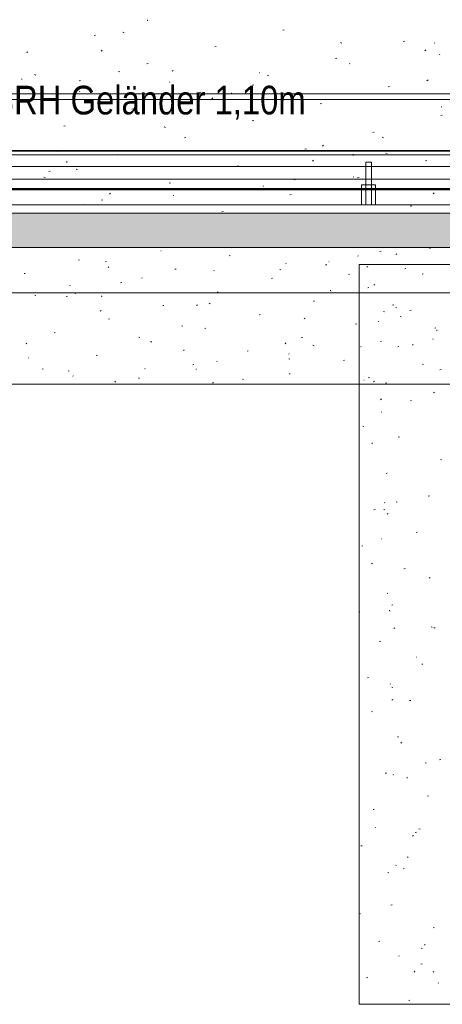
# Model space of a CAD drawing. Extents: x -743 to 300, y 62 to 1112.
# Tile 87 of 179: x -393 to -363, y 711 to 780. Entities that reach past the tile are written whole.
import ezdxf
from ezdxf.lldxf.tags import DXFTag

# ---------------------------------------------------------------- set-up
doc = ezdxf.new("R2010")
doc.units = 0
doc.layers.get('0').update_dxf_attribs({"lineweight": 13})
for name, color, linetype, lineweight, true_color in [('30 -35 Decken- 1 Konstruktion-Träger- Stahlbeton', 7, 'Continuous', 13, 0x33aa00), ('30 -36 Dächer- 1 Konstruktion', 7, 'Continuous', 35, 0x6666cc), ('30 -36 Dächer- 3 Dachbeläge', 7, 'Continuous', 15, 0x9999ff), ('30 -36 Dächer- 3 Dachbeläge Gründach', 9, 'Continuous', 9, 0x808080), ('30 -36 Dächer- 4 Dachbekleidungen', 7, 'Continuous', 9, 0xccccff), ('60- 61 allgemeine Ausstattung- 4 Terrassen', 9, 'Continuous', 9, 0x808080), ('70 -72 Beschriftung- 1 Beschriftung allgemein', 7, 'Continuous', 9, 0xff6633)]:
    doc.layers.add(name, color=color, linetype=linetype, lineweight=lineweight, true_color=true_color)
doc.layers.add('70 -71 Achsen- 1 Gebäudeachsen', color=7, linetype='STRICHPUNKT2-A06CPV7LL0', lineweight=18)
doc.styles.get("Standard").update_dxf_attribs({"font": 'ARIALN.TTF'})
tags = doc.linetypes.add('grob-A06CPV7GL0', pattern=[14, 3, -8, 3]).pattern_tags.tags
tags[8:9] = [DXFTag(74, 4), DXFTag(75, 0), DXFTag(340, '0'), DXFTag(46, 0.0), DXFTag(50, 0.0), DXFTag(44, 0.0), DXFTag(45, 0.0)]
tags[6:7] = [DXFTag(74, 4), DXFTag(75, 0), DXFTag(340, '0'), DXFTag(46, 0.0), DXFTag(50, 0.0), DXFTag(44, 0.0), DXFTag(45, 0.0)]
tags[4:5] = [DXFTag(74, 4), DXFTag(75, 0), DXFTag(340, '0'), DXFTag(46, 0.0), DXFTag(50, 0.0), DXFTag(44, 0.0), DXFTag(45, 0.0)]
tags = doc.linetypes.add('STRICHPUNKT2-A06CPV7LL0', pattern=[12.7, 6.35, -3.175, 0, -3.175]).pattern_tags.tags
tags[10:11] = [DXFTag(74, 4), DXFTag(75, 0), DXFTag(340, '0'), DXFTag(46, 0.0), DXFTag(50, 0.0), DXFTag(44, 0.0), DXFTag(45, 0.0)]
tags[8:9] = [DXFTag(74, 4), DXFTag(75, 0), DXFTag(340, '0'), DXFTag(46, 0.0), DXFTag(50, 0.0), DXFTag(44, 0.0), DXFTag(45, 0.0)]
tags[6:7] = [DXFTag(74, 4), DXFTag(75, 0), DXFTag(340, '0'), DXFTag(46, 0.0), DXFTag(50, 0.0), DXFTag(44, 0.0), DXFTag(45, 0.0)]
tags[4:5] = [DXFTag(74, 4), DXFTag(75, 0), DXFTag(340, '0'), DXFTag(46, 0.0), DXFTag(50, 0.0), DXFTag(44, 0.0), DXFTag(45, 0.0)]

# ---------------------------------------------------------------- blocks, each defined once
blk = doc.blocks.new('Referenz-A06CPV7ML0')
at = {"layer": '30 -35 Decken- 1 Konstruktion-Träger- Stahlbeton', "color": 0, "linetype": 'grob-A06CPV7GL0', "lineweight": -2, "ltscale": 0.13}
for p, q in [((-452.852, 774.512), (-308.852, 774.512)), ((-452.852, 770.912), (-308.852, 770.912))]:
    blk.add_line(p, q, dxfattribs=at)
at = {"layer": '30 -36 Dächer- 1 Konstruktion', "color": 0, "linetype": 'Continuous', "ltscale": 0.35}
blk.add_line((76.456, 770.912), (-608.852, 770.912), dxfattribs=at)
at = {"layer": '30 -36 Dächer- 1 Konstruktion', "color": 0, "lineweight": 25}
for p, q in [((-608.852, 770.912), (76.456, 770.912)), ((76.456, 770.912), (-608.852, 770.912)), ((76.456, 770.912), (-608.852, 770.912))]:
    blk.add_line(p, q, dxfattribs=at)
at = {"layer": '30 -36 Dächer- 1 Konstruktion', "color": 0, "lineweight": 5}
for p, q in [((-608.852, 770.912), (76.456, 770.912)), ((76.456, 770.912), (-608.852, 770.912)), ((76.456, 770.912), (-608.852, 770.912))]:
    blk.add_line(p, q, dxfattribs=at)
at = {"layer": '30 -36 Dächer- 1 Konstruktion', "color": 0, "lineweight": -2}
for p, q in [((-608.852, 770.912), (76.456, 770.912)), ((76.456, 770.912), (-608.852, 770.912)), ((76.456, 770.912), (-608.852, 770.912))]:
    blk.add_line(p, q, dxfattribs=at)
at = {"layer": '30 -36 Dächer- 1 Konstruktion', "color": 0}
blk.add_line((76.456, 770.912), (-608.852, 770.912), dxfattribs=at)
at = {"layer": '30 -36 Dächer- 3 Dachbeläge', "color": 0, "linetype": 'Continuous', "ltscale": 0.15}
for p, q in [((76.456, 766.512), (-606.852, 766.512)), ((-603.052, 764.112), (76.456, 764.112))]:
    blk.add_line(p, q, dxfattribs=at)
at = {"layer": '30 -36 Dächer- 3 Dachbeläge', "color": 0, "lineweight": 9}
for p, q in [((-603.052, 764.112), (76.456, 764.112)), ((-382.799, 763.878), (-382.764, 763.876)), ((-377.987, 763.529), (-377.911, 763.548)), ((-368.907, 763.503), (-368.934, 763.532)), ((-367.382, 763.832), (-367.306, 763.851)), ((-366.196, 763.655), (-366.261, 763.61)), ((-363.842, 764.022), (-363.869, 764.052)), ((-388.592, 763.226), (-388.516, 763.245)), ((-386.694, 763.134), (-386.621, 763.104)), ((-386.458, 762.749), (-386.516, 762.696)), ((-373.972, 762.984), (-373.999, 763.013)), ((-371.203, 762.88), (-371.126, 762.899)), ((-370.988, 763.099), (-370.953, 763.097)), ((-368.241, 762.769), (-368.299, 762.715)), ((-392.412, 762.273), (-392.336, 762.292)), ((-381.807, 762.577), (-381.731, 762.596)), ((-379.037, 762.464), (-379.064, 762.493)), ((-374.43, 762.559), (-374.357, 762.53)), ((-369.604, 762.236), (-369.529, 762.213)), ((-365.637, 762.603), (-365.561, 762.622)), ((-364.418, 762.231), (-364.341, 762.25)), ((-389.167, 761.425), (-389.194, 761.454)), ((-385.628, 761.624), (-385.551, 761.643)), ((-384.102, 761.945), (-384.129, 761.974)), ((-375.023, 761.928), (-374.946, 761.947)), ((-367.748, 761.509), (-367.805, 761.455)), ((-391.657, 760.759), (-391.584, 760.729)), ((-389.448, 760.672), (-389.371, 760.691)), ((-388.857, 760.893), (-388.782, 760.87)), ((-386.959, 760.641), (-386.967, 760.711)), ((-378.843, 760.975), (-378.766, 760.994)), ((-370.844, 761.033), (-370.852, 761.103)), ((-368.238, 761.278), (-368.161, 761.297)), ((-382.663, 760.023), (-382.586, 760.042)), ((-380.229, 760.074), (-380.287, 760.02)), ((-379.393, 760.184), (-379.32, 760.155)), ((-372.058, 760.326), (-371.981, 760.345)), ((-366.493, 760.049), (-366.416, 760.068)), ((-386.992, 759.673), (-387.056, 759.628)), ((-375.878, 759.374), (-375.801, 759.393)), ((-367.13, 759.609), (-367.057, 759.58)), ((-366.262, 759.88), (-366.186, 759.857)), ((-365.962, 759.256), (-365.889, 759.226)), ((-365.273, 759.677), (-365.197, 759.696)), ((-386.483, 759.07), (-386.406, 759.089)), ((-381.327, 758.591), (-381.252, 758.568)), ((-372.646, 759.139), (-372.711, 759.094)), ((-369.093, 758.724), (-369.017, 758.743)), ((-367.45, 758.893), (-367.477, 758.922)), ((-390.303, 758.118), (-390.226, 758.137)), ((-379.698, 758.421), (-379.622, 758.44)), ((-363.528, 758.447), (-363.452, 758.466)), ((-363.378, 758.259), (-363.385, 758.329)), ((-392.217, 757.379), (-392.275, 757.326)), ((-384.356, 757.809), (-384.283, 757.78)), ((-383.518, 757.469), (-383.442, 757.488)), ((-374, 757.399), (-374.057, 757.345)), ((-372.913, 757.772), (-372.837, 757.791)), ((-372.093, 757.234), (-372.02, 757.205)), ((-368.704, 757.132), (-368.73, 757.161)), ((-367.348, 757.495), (-367.272, 757.514)), ((-365.061, 757.248), (-365.068, 757.319)), ((-363.639, 757.651), (-363.665, 757.681)), ((-387.338, 756.516), (-387.262, 756.535)), ((-381.176, 756.856), (-381.184, 756.926)), ((-376.733, 756.819), (-376.657, 756.839)), ((-373.769, 756.613), (-373.795, 756.642)), ((-366.128, 757.123), (-366.052, 757.142)), ((-392.142, 756.346), (-392.107, 756.344)), ((-380.553, 755.867), (-380.477, 755.886)), ((-378.833, 756.093), (-378.86, 756.122)), ((-373.797, 756.289), (-373.722, 756.266)), ((-369.948, 756.17), (-369.872, 756.189)), ((-364.383, 755.893), (-364.307, 755.912)), ((-391.158, 755.564), (-391.082, 755.583)), ((-389.319, 755.434), (-389.246, 755.405)), ((-388.963, 755.054), (-388.99, 755.083)), ((-383.898, 755.574), (-383.925, 755.603)), ((-380.331, 755.567), (-380.296, 755.564)), ((-373.768, 755.218), (-373.692, 755.237)), ((-363.163, 755.521), (-363.087, 755.54)), ((76.456, 754.512), (-593.852, 754.512)), ((-385.988, 754.704), (-386.045, 754.65)), ((-384.373, 754.915), (-384.297, 754.934)), ((-379.096, 754.622), (-379.161, 754.577)), ((-377.056, 754.859), (-376.983, 754.83)), ((-368.52, 754.788), (-368.485, 754.785)), ((-368.203, 754.941), (-368.127, 754.96)), ((-367.771, 754.723), (-367.828, 754.67)), ((-366.983, 754.569), (-366.907, 754.588)), ((-363.625, 753.931), (-363.552, 753.902)), ((-367.277, 753.463), (-367.335, 753.409)), ((-365.238, 753.339), (-365.162, 753.358)), ((-367.246, 752.522), (-367.273, 752.551)), ((-368.588, 751.556), (-368.515, 751.527)), ((-367.927, 750.297), (-367.934, 750.368)), ((-366.094, 750.785), (-366.017, 750.804)), ((-363.129, 749.183), (-363.053, 749.202)), ((-366.949, 748.231), (-366.873, 748.25)), ((-367.043, 746.151), (-367.069, 746.18)), ((-366.25, 746.231), (-366.177, 746.202)), ((-363.984, 746.629), (-363.908, 746.648)), ((-367.804, 745.677), (-367.728, 745.696)), ((-367.118, 745.684), (-367.043, 745.661)), ((-366.807, 745.418), (-366.864, 745.364)), ((-364.839, 744.075), (-364.763, 744.094)), ((-367.308, 743.626), (-367.273, 743.624)), ((-368.66, 743.123), (-368.583, 743.142)), ((-367.918, 741.909), (-367.982, 741.864)), ((-365.695, 741.521), (-365.618, 741.54)), ((-363.912, 740.907), (-363.839, 740.877)), ((-366.839, 739.78), (-366.865, 739.809)), ((-368.852, 738.522), (-368.802, 738.502)), ((-366.692, 738.551), (-366.7, 738.621)), ((-366.55, 738.967), (-366.474, 738.986)), ((-366.336, 737.372), (-366.394, 737.319)), ((-363.782, 737.436), (-363.706, 737.413)), ((-363.585, 737.366), (-363.509, 737.385)), ((-367.405, 736.413), (-367.329, 736.432)), ((-364.841, 735.315), (-364.805, 735.312)), ((-364.44, 734.812), (-364.364, 734.831)), ((-368.261, 733.859), (-368.184, 733.878)), ((-366.635, 733.409), (-366.661, 733.438)), ((-366.538, 733.207), (-366.465, 733.178)), ((-366.472, 732.342), (-366.537, 732.297)), ((-365.296, 732.257), (-365.219, 732.277)), ((-367.975, 731.489), (-367.899, 731.466)), ((-366.151, 729.703), (-366.075, 729.722)), ((-365.865, 729.327), (-365.923, 729.273)), ((-363.186, 728.102), (-363.11, 728.121)), ((-364.2, 727.882), (-364.127, 727.853)), ((-367.006, 727.149), (-366.93, 727.168)), ((-366.431, 727.038), (-366.458, 727.067)), ((-365.458, 726.805), (-365.465, 726.875)), ((-364.041, 725.548), (-363.965, 725.567)), ((-367.861, 724.595), (-367.785, 724.614)), ((-367.705, 723.373), (-367.691, 723.34)), ((-364.638, 723.24), (-364.563, 723.217)), ((-365.027, 722.775), (-365.091, 722.729)), ((-364.897, 722.994), (-364.82, 723.013)), ((-368.717, 722.041), (-368.64, 722.06)), ((-365.395, 721.281), (-365.453, 721.228)), ((-366.227, 720.667), (-366.254, 720.696)), ((-366.825, 720.183), (-366.752, 720.153)), ((-365.752, 720.44), (-365.676, 720.459)), ((-366.607, 717.886), (-366.531, 717.905)), ((-368.831, 717.293), (-368.756, 717.27)), ((-363.642, 716.284), (-363.566, 716.303)), ((-367.462, 715.332), (-367.386, 715.351)), ((-364.223, 715.058), (-364.23, 715.129)), ((-366.024, 714.296), (-366.05, 714.325)), ((-364.488, 714.858), (-364.415, 714.829)), ((-364.498, 713.73), (-364.421, 713.749)), ((-364.924, 713.236), (-364.982, 713.182)), ((-363.581, 713.207), (-363.646, 713.162)), ((-368.318, 712.778), (-368.241, 712.797)), ((-363.28, 712.422), (-363.267, 712.389)), ((-365.353, 711.176), (-365.277, 711.195))]:
    blk.add_line(p, q, dxfattribs=at)
at = {"layer": '30 -36 Dächer- 3 Dachbeläge', "color": 0, "linetype": 'Continuous', "lineweight": 9, "ltscale": 0.13}
for p, q in [((-368.852, 762.912), (-368.852, 710.912)), ((-316.852, 762.912), (-368.852, 762.912)), ((-368.852, 710.912), (-316.852, 710.912))]:
    blk.add_line(p, q, dxfattribs=at)
at = {"layer": '30 -36 Dächer- 3 Dachbeläge', "color": 0, "lineweight": 0}
for points in [[(-603.052, 764.112), (-603.052, 766.512), (76.456, 765.155)], [(76.456, 765.155), (-603.052, 766.512), (76.456, 766.512)], [(-603.052, 764.112), (76.456, 765.155), (76.456, 764.112)]]:
    blk.add_solid(points, dxfattribs=at)
at = {"layer": '30 -36 Dächer- 3 Dachbeläge Gründach', "color": 0, "linetype": 'Continuous', "ltscale": 0.13}
blk.add_line((76.456, 760.912), (-593.852, 760.912), dxfattribs=at)
at = {"layer": '30 -36 Dächer- 4 Dachbekleidungen', "color": 0, "linetype": 'Continuous', "ltscale": 0.13}
for p, q in [((-600.452, 770.612), (76.456, 770.612)), ((76.456, 769.812), (-600.452, 769.812)), ((-367.985, 770.112), (-368.385, 770.112)), ((-368.385, 770.112), (-368.385, 768.512)), ((-367.985, 768.512), (-367.985, 770.112)), ((-600.452, 768.912), (76.456, 768.912)), ((-368.385, 768.512), (-368.685, 768.512)), ((-368.685, 768.512), (-368.685, 767.112)), ((-368.385, 767.112), (-368.385, 768.512)), ((-368.385, 768.512), (-367.985, 768.512)), ((-367.985, 768.512), (-367.985, 767.112)), ((-367.985, 768.512), (-367.685, 768.512)), ((-367.685, 768.512), (-367.685, 767.112)), ((76.456, 767.112), (-600.452, 767.112)), ((-368.685, 767.112), (-368.385, 767.112)), ((-367.985, 767.112), (-368.385, 767.112)), ((-367.685, 767.112), (-367.985, 767.112))]:
    blk.add_line(p, q, dxfattribs=at)
at = {"layer": '60- 61 allgemeine Ausstattung- 4 Terrassen', "color": 0}
for p, q in [((-383.726, 780.033), (-383.736, 780.121)), ((-374.224, 779.396), (-374.129, 779.42)), ((-387.481, 779.017), (-387.385, 779.041)), ((-385.477, 779.238), (-385.386, 779.201)), ((-365.743, 778.585), (-365.648, 778.609)), ((-386.919, 777.98), (-386.991, 777.913)), ((-378.999, 778.206), (-378.904, 778.229)), ((-370.148, 778.519), (-370.057, 778.482)), ((-364.147, 778.005), (-364.219, 777.937)), ((-363.542, 778.502), (-363.525, 778.461)), ((-392.256, 777.827), (-392.16, 777.85)), ((-370.518, 777.394), (-370.423, 777.418)), ((-363.163, 777.66), (-363.196, 777.697)), ((-383.775, 777.015), (-383.679, 777.039)), ((-381.928, 776.553), (-382.009, 776.496)), ((-369.494, 777.011), (-369.527, 777.047)), ((-392.609, 775.94), (-392.565, 775.937)), ((-391.681, 776.269), (-391.59, 776.232)), ((-388.55, 775.825), (-388.454, 775.848)), ((-385.786, 776.49), (-385.692, 776.461)), ((-375.825, 776.361), (-375.858, 776.398)), ((-375.293, 776.204), (-375.198, 776.227)), ((-363.996, 775.884), (-364.077, 775.828)), ((-382.156, 775.712), (-382.189, 775.749)), ((-376.497, 775.302), (-376.507, 775.39)), ((-376.352, 775.551), (-376.26, 775.514)), ((-366.812, 775.392), (-366.717, 775.416)), ((-388.488, 775.063), (-388.52, 775.099)), ((-380.069, 775.013), (-379.973, 775.037)), ((-379.132, 774.636), (-379.204, 774.569)), ((-377.845, 774.965), (-377.801, 774.963)), ((-384.844, 773.823), (-384.748, 773.846)), ((-371.587, 774.202), (-371.492, 774.225)), ((-363.081, 773.991), (-363.037, 773.989)), ((-376.373, 773.612), (-376.279, 773.584)), ((-363.106, 773.39), (-363.011, 773.414)), ((-389.619, 772.632), (-389.523, 772.656)), ((-382.555, 772.582), (-382.464, 772.545)), ((-376.363, 773.011), (-376.267, 773.035)), ((-381.138, 771.821), (-381.042, 771.844)), ((-367.881, 772.2), (-367.786, 772.223)), ((-367.226, 771.863), (-367.135, 771.827)), ((-372.657, 771.009), (-372.561, 771.033)), ((-371.346, 771.292), (-371.418, 771.225)), ((-389.99, 770.907), (-390.071, 770.851)), ((-385.913, 770.63), (-385.817, 770.654)), ((-369.268, 770.571), (-369.278, 770.66)), ((-366.961, 770.735), (-366.867, 770.706)), ((-389.412, 770.081), (-389.422, 770.169)), ((-388.759, 769.613), (-388.668, 769.576)), ((-377.432, 769.819), (-377.336, 769.842)), ((-372.059, 770.239), (-372.139, 770.183)), ((-364.175, 770.198), (-364.08, 770.222)), ((-391.027, 769.057), (-390.933, 769.028)), ((-390.688, 769.439), (-390.592, 769.463)), ((-369.239, 769.047), (-369.272, 769.083)), ((-368.951, 769.007), (-368.855, 769.031)), ((-382.207, 768.628), (-382.111, 768.652)), ((-375.57, 768.398), (-375.603, 768.434)), ((-373.43, 768.895), (-373.338, 768.858)), ((-386.33, 767.924), (-386.402, 767.857)), ((-381.902, 767.748), (-381.935, 767.785)), ((-373.726, 767.817), (-373.63, 767.84)), ((-363.559, 767.948), (-363.631, 767.881)), ((-388.233, 767.099), (-388.266, 767.135)), ((-386.982, 767.437), (-386.886, 767.461)), ((-365.245, 767.005), (-365.149, 767.029)), ((-378.501, 766.626), (-378.405, 766.65))]:
    blk.add_line(p, q, dxfattribs=at)
at = {"layer": '60- 61 allgemeine Ausstattung- 4 Terrassen', "color": 0, "linetype": 'grob-A06CPV7GL0', "lineweight": 50, "ltscale": 0.5}
blk.add_line((76.456, 768.212), (-601.052, 768.212), dxfattribs=at)
at = {"layer": '70 -71 Achsen- 1 Gebäudeachsen', "color": 0, "linetype": 'STRICHPUNKT2-A06CPV7LL0', "ltscale": 0.18}
blk.add_line((-682.489, 774.912), (76.456, 774.912), dxfattribs=at)
at = {"layer": '70 -72 Beschriftung- 1 Beschriftung allgemein', "color": 0, "linetype": 'Continuous', "ltscale": 0.13, "insert": (-394.66, 775.476), "char_height": 2.01377, "attachment_point": 1}
blk.add_mtext('{\\fArial Narrow;BRH Geländer 1,10m}', dxfattribs=at)

msp = doc.modelspace()

# ---------------------------------------------------------------- block references
at = {"color": 8, "lineweight": 13, "ltscale": 0.13, "true_color": 0x808080}
msp.add_blockref('Referenz-A06CPV7ML0', (0, 0), dxfattribs=at)

doc.saveas('drawing.dxf')
